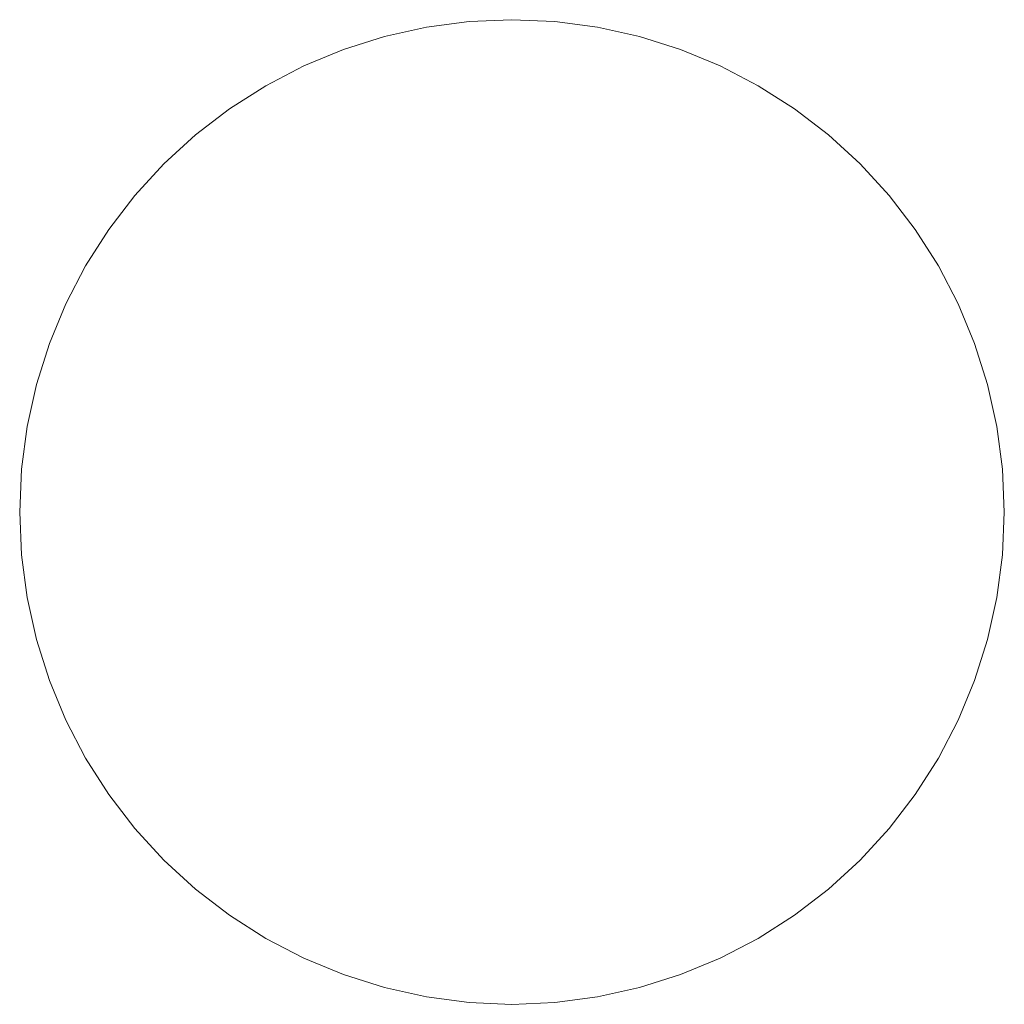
# Model space of a CAD drawing. Header units: millimetres. Extents: x -865 to 866, y -41 to 38.
# Tile 146 of 192: x 446 to 465, y -20 to -2. Entities that reach past the tile are written whole.
import ezdxf

# ---------------------------------------------------------------- set-up
doc = ezdxf.new("R2010")
doc.units = ezdxf.units.MM
doc.header["$LTSCALE"] = 5.08
doc.layers.add('Lighting-LED', color=7, linetype='Continuous', lineweight=5, true_color=0x000000)

# ---------------------------------------------------------------- blocks, each defined once
blk = doc.blocks.new('Group-2-1')
at = {"layer": 'Lighting-LED', "color": 18, "linetype": 'Continuous', "lineweight": 5}
for points, invisible_edges in [([(-25141.795, 11212.431, -183.913), (-25141.003, 11212.607, -183.913), (-25140.199, 11212.713, -183.913), (-25139.388, 11203.448, -183.913)], 12), ([(-25140.199, 11212.713, -180.738), (-25141.003, 11212.607, -180.738), (-25141.795, 11212.431, -180.738), (-25139.388, 11203.448, -180.738)], 12), ([(-25140.199, 11212.713, -180.738), (-25140.199, 11212.713, -183.913), (-25141.003, 11212.607, -183.913), (-25141.003, 11212.607, -180.738)], 5), ([(-25140.199, 11212.713, -183.913), (-25139.388, 11212.748, -183.913), (-25138.578, 11212.713, -183.913), (-25139.388, 11203.448, -183.913)], 12), ([(-25139.388, 11212.748, -180.738), (-25139.388, 11212.748, -183.913), (-25140.199, 11212.713, -183.913), (-25140.199, 11212.713, -180.738)], 5), ([(-25138.578, 11212.713, -180.738), (-25139.388, 11212.748, -180.738), (-25140.199, 11212.713, -180.738), (-25139.388, 11203.448, -180.738)], 12), ([(-25138.578, 11212.713, -180.738), (-25138.578, 11212.713, -183.913), (-25139.388, 11212.748, -183.913), (-25139.388, 11212.748, -180.738)], 5), ([(-25138.578, 11212.713, -183.913), (-25137.773, 11212.607, -183.913), (-25136.981, 11212.431, -183.913), (-25139.388, 11203.448, -183.913)], 12), ([(-25136.981, 11212.431, -180.738), (-25137.773, 11212.607, -180.738), (-25138.578, 11212.713, -180.738), (-25139.388, 11203.448, -180.738)], 12), ([(-25137.773, 11212.607, -180.738), (-25137.773, 11212.607, -183.913), (-25138.578, 11212.713, -183.913), (-25138.578, 11212.713, -180.738)], 5), ([(-25141.003, 11212.607, -180.738), (-25141.003, 11212.607, -183.913), (-25141.795, 11212.431, -183.913), (-25141.795, 11212.431, -180.738)], 5), ([(-25136.981, 11212.431, -180.738), (-25136.981, 11212.431, -183.913), (-25137.773, 11212.607, -183.913), (-25137.773, 11212.607, -180.738)], 5), ([(-25143.318, 11211.877, -183.913), (-25142.569, 11212.188, -183.913), (-25141.795, 11212.431, -183.913), (-25139.388, 11203.448, -183.913)], 12), ([(-25141.795, 11212.431, -180.738), (-25142.569, 11212.188, -180.738), (-25143.318, 11211.877, -180.738), (-25139.388, 11203.448, -180.738)], 12), ([(-25141.795, 11212.431, -180.738), (-25141.795, 11212.431, -183.913), (-25142.569, 11212.188, -183.913), (-25142.569, 11212.188, -180.738)], 5), ([(-25136.981, 11212.431, -183.913), (-25136.207, 11212.188, -183.913), (-25135.458, 11211.877, -183.913), (-25139.388, 11203.448, -183.913)], 12), ([(-25135.458, 11211.877, -180.738), (-25136.207, 11212.188, -180.738), (-25136.981, 11212.431, -180.738), (-25139.388, 11203.448, -180.738)], 12), ([(-25136.207, 11212.188, -180.738), (-25136.207, 11212.188, -183.913), (-25136.981, 11212.431, -183.913), (-25136.981, 11212.431, -180.738)], 5), ([(-25142.569, 11212.188, -180.738), (-25142.569, 11212.188, -183.913), (-25143.318, 11211.877, -183.913), (-25143.318, 11211.877, -180.738)], 5), ([(-25135.458, 11211.877, -180.738), (-25135.458, 11211.877, -183.913), (-25136.207, 11212.188, -183.913), (-25136.207, 11212.188, -180.738)], 5), ([(-25144.722, 11211.066, -183.913), (-25144.038, 11211.502, -183.913), (-25143.318, 11211.877, -183.913), (-25139.388, 11203.448, -183.913)], 12), ([(-25143.318, 11211.877, -180.738), (-25144.038, 11211.502, -180.738), (-25144.722, 11211.066, -180.738), (-25139.388, 11203.448, -180.738)], 12), ([(-25143.318, 11211.877, -180.738), (-25143.318, 11211.877, -183.913), (-25144.038, 11211.502, -183.913), (-25144.038, 11211.502, -180.738)], 5), ([(-25135.458, 11211.877, -183.913), (-25134.738, 11211.502, -183.913), (-25134.054, 11211.066, -183.913), (-25139.388, 11203.448, -183.913)], 12), ([(-25134.054, 11211.066, -180.738), (-25134.738, 11211.502, -180.738), (-25135.458, 11211.877, -180.738), (-25139.388, 11203.448, -180.738)], 12), ([(-25134.738, 11211.502, -180.738), (-25134.738, 11211.502, -183.913), (-25135.458, 11211.877, -183.913), (-25135.458, 11211.877, -180.738)], 5), ([(-25144.038, 11211.502, -180.738), (-25144.038, 11211.502, -183.913), (-25144.722, 11211.066, -183.913), (-25144.722, 11211.066, -180.738)], 5), ([(-25134.054, 11211.066, -180.738), (-25134.054, 11211.066, -183.913), (-25134.738, 11211.502, -183.913), (-25134.738, 11211.502, -180.738)], 5), ([(-25145.964, 11210.024, -183.913), (-25145.366, 11210.573, -183.913), (-25144.722, 11211.066, -183.913), (-25139.388, 11203.448, -183.913)], 12), ([(-25144.722, 11211.066, -180.738), (-25145.366, 11210.573, -180.738), (-25145.964, 11210.024, -180.738), (-25139.388, 11203.448, -180.738)], 12), ([(-25144.722, 11211.066, -180.738), (-25144.722, 11211.066, -183.913), (-25145.366, 11210.573, -183.913), (-25145.366, 11210.573, -180.738)], 5), ([(-25134.054, 11211.066, -183.913), (-25133.41, 11210.573, -183.913), (-25132.812, 11210.024, -183.913), (-25139.388, 11203.448, -183.913)], 12), ([(-25132.812, 11210.024, -180.738), (-25133.41, 11210.573, -180.738), (-25134.054, 11211.066, -180.738), (-25139.388, 11203.448, -180.738)], 12), ([(-25133.41, 11210.573, -180.738), (-25133.41, 11210.573, -183.913), (-25134.054, 11211.066, -183.913), (-25134.054, 11211.066, -180.738)], 5), ([(-25145.366, 11210.573, -180.738), (-25145.366, 11210.573, -183.913), (-25145.964, 11210.024, -183.913), (-25145.964, 11210.024, -180.738)], 5), ([(-25132.812, 11210.024, -180.738), (-25132.812, 11210.024, -183.913), (-25133.41, 11210.573, -183.913), (-25133.41, 11210.573, -180.738)], 5), ([(-25147.006, 11208.783, -183.913), (-25146.512, 11209.426, -183.913), (-25145.964, 11210.024, -183.913), (-25139.388, 11203.448, -183.913)], 12), ([(-25145.964, 11210.024, -180.738), (-25146.512, 11209.426, -180.738), (-25147.006, 11208.783, -180.738), (-25139.388, 11203.448, -180.738)], 12), ([(-25145.964, 11210.024, -180.738), (-25145.964, 11210.024, -183.913), (-25146.512, 11209.426, -183.913), (-25146.512, 11209.426, -180.738)], 5), ([(-25132.812, 11210.024, -183.913), (-25132.264, 11209.426, -183.913), (-25131.77, 11208.783, -183.913), (-25139.388, 11203.448, -183.913)], 12), ([(-25131.77, 11208.783, -180.738), (-25132.264, 11209.426, -180.738), (-25132.812, 11210.024, -180.738), (-25139.388, 11203.448, -180.738)], 12), ([(-25132.264, 11209.426, -180.738), (-25132.264, 11209.426, -183.913), (-25132.812, 11210.024, -183.913), (-25132.812, 11210.024, -180.738)], 5), ([(-25146.512, 11209.426, -180.738), (-25146.512, 11209.426, -183.913), (-25147.006, 11208.783, -183.913), (-25147.006, 11208.783, -180.738)], 5), ([(-25131.77, 11208.783, -180.738), (-25131.77, 11208.783, -183.913), (-25132.264, 11209.426, -183.913), (-25132.264, 11209.426, -180.738)], 5), ([(-25147.817, 11207.379, -183.913), (-25147.442, 11208.098, -183.913), (-25147.006, 11208.783, -183.913), (-25139.388, 11203.448, -183.913)], 12), ([(-25147.006, 11208.783, -180.738), (-25147.442, 11208.098, -180.738), (-25147.817, 11207.379, -180.738), (-25139.388, 11203.448, -180.738)], 12), ([(-25147.006, 11208.783, -180.738), (-25147.006, 11208.783, -183.913), (-25147.442, 11208.098, -183.913), (-25147.442, 11208.098, -180.738)], 5), ([(-25131.77, 11208.783, -183.913), (-25131.334, 11208.098, -183.913), (-25130.959, 11207.379, -183.913), (-25139.388, 11203.448, -183.913)], 12), ([(-25130.959, 11207.379, -180.738), (-25131.334, 11208.098, -180.738), (-25131.77, 11208.783, -180.738), (-25139.388, 11203.448, -180.738)], 12), ([(-25131.334, 11208.098, -180.738), (-25131.334, 11208.098, -183.913), (-25131.77, 11208.783, -183.913), (-25131.77, 11208.783, -180.738)], 5), ([(-25147.442, 11208.098, -180.738), (-25147.442, 11208.098, -183.913), (-25147.817, 11207.379, -183.913), (-25147.817, 11207.379, -180.738)], 5), ([(-25130.959, 11207.379, -180.738), (-25130.959, 11207.379, -183.913), (-25131.334, 11208.098, -183.913), (-25131.334, 11208.098, -180.738)], 5), ([(-25148.371, 11205.855, -183.913), (-25148.127, 11206.629, -183.913), (-25147.817, 11207.379, -183.913), (-25139.388, 11203.448, -183.913)], 12), ([(-25147.817, 11207.379, -180.738), (-25148.127, 11206.629, -180.738), (-25148.371, 11205.855, -180.738), (-25139.388, 11203.448, -180.738)], 12), ([(-25147.817, 11207.379, -180.738), (-25147.817, 11207.379, -183.913), (-25148.127, 11206.629, -183.913), (-25148.127, 11206.629, -180.738)], 5), ([(-25130.959, 11207.379, -183.913), (-25130.649, 11206.629, -183.913), (-25130.405, 11205.855, -183.913), (-25139.388, 11203.448, -183.913)], 12), ([(-25130.405, 11205.855, -180.738), (-25130.649, 11206.629, -180.738), (-25130.959, 11207.379, -180.738), (-25139.388, 11203.448, -180.738)], 12), ([(-25130.649, 11206.629, -180.738), (-25130.649, 11206.629, -183.913), (-25130.959, 11207.379, -183.913), (-25130.959, 11207.379, -180.738)], 5), ([(-25148.127, 11206.629, -180.738), (-25148.127, 11206.629, -183.913), (-25148.371, 11205.855, -183.913), (-25148.371, 11205.855, -180.738)], 5), ([(-25130.405, 11205.855, -180.738), (-25130.405, 11205.855, -183.913), (-25130.649, 11206.629, -183.913), (-25130.649, 11206.629, -180.738)], 5), ([(-25148.653, 11204.259, -183.913), (-25148.547, 11205.063, -183.913), (-25148.371, 11205.855, -183.913), (-25139.388, 11203.448, -183.913)], 12), ([(-25148.371, 11205.855, -180.738), (-25148.547, 11205.063, -180.738), (-25148.653, 11204.259, -180.738), (-25139.388, 11203.448, -180.738)], 12), ([(-25148.371, 11205.855, -180.738), (-25148.371, 11205.855, -183.913), (-25148.547, 11205.063, -183.913), (-25148.547, 11205.063, -180.738)], 5), ([(-25130.405, 11205.855, -183.913), (-25130.229, 11205.063, -183.913), (-25130.123, 11204.259, -183.913), (-25139.388, 11203.448, -183.913)], 12), ([(-25139.388, 11203.448, -180.738), (-25130.123, 11204.259, -180.738), (-25130.229, 11205.063, -180.738), (-25130.405, 11205.855, -180.738)], 9), ([(-25130.229, 11205.063, -180.738), (-25130.229, 11205.063, -183.913), (-25130.405, 11205.855, -183.913), (-25130.405, 11205.855, -180.738)], 5), ([(-25148.547, 11205.063, -180.738), (-25148.547, 11205.063, -183.913), (-25148.653, 11204.259, -183.913), (-25148.653, 11204.259, -180.738)], 5), ([(-25130.123, 11204.259, -180.738), (-25130.123, 11204.259, -183.913), (-25130.229, 11205.063, -183.913), (-25130.229, 11205.063, -180.738)], 5), ([(-25148.653, 11202.638, -183.913), (-25148.688, 11203.448, -183.913), (-25148.653, 11204.259, -183.913), (-25139.388, 11203.448, -183.913)], 12), ([(-25148.653, 11204.259, -180.738), (-25148.653, 11204.259, -183.913), (-25148.688, 11203.448, -183.913), (-25148.688, 11203.448, -180.738)], 5), ([(-25148.653, 11204.259, -180.738), (-25148.688, 11203.448, -180.738), (-25148.653, 11202.638, -180.738), (-25139.388, 11203.448, -180.738)], 12), ([(-25130.123, 11204.259, -183.913), (-25130.088, 11203.448, -183.913), (-25130.123, 11202.638, -183.913), (-25139.388, 11203.448, -183.913)], 12), ([(-25130.123, 11202.638, -180.738), (-25130.088, 11203.448, -180.738), (-25130.123, 11204.259, -180.738), (-25139.388, 11203.448, -180.738)], 12), ([(-25130.088, 11203.448, -180.738), (-25130.088, 11203.448, -183.913), (-25130.123, 11204.259, -183.913), (-25130.123, 11204.259, -180.738)], 5), ([(-25148.688, 11203.448, -180.738), (-25148.688, 11203.448, -183.913), (-25148.653, 11202.638, -183.913), (-25148.653, 11202.638, -180.738)], 5), ([(-25148.371, 11201.041, -183.913), (-25148.547, 11201.833, -183.913), (-25148.653, 11202.638, -183.913), (-25139.388, 11203.448, -183.913)], 12), ([(-25148.653, 11202.638, -180.738), (-25148.547, 11201.833, -180.738), (-25148.371, 11201.041, -180.738), (-25139.388, 11203.448, -180.738)], 12), ([(-25147.817, 11199.518, -183.913), (-25148.127, 11200.268, -183.913), (-25148.371, 11201.041, -183.913), (-25139.388, 11203.448, -183.913)], 12), ([(-25148.371, 11201.041, -180.738), (-25148.127, 11200.268, -180.738), (-25147.817, 11199.518, -180.738), (-25139.388, 11203.448, -180.738)], 12), ([(-25147.006, 11198.114, -183.913), (-25147.442, 11198.798, -183.913), (-25147.817, 11199.518, -183.913), (-25139.388, 11203.448, -183.913)], 12), ([(-25147.817, 11199.518, -180.738), (-25147.442, 11198.798, -180.738), (-25147.006, 11198.114, -180.738), (-25139.388, 11203.448, -180.738)], 12), ([(-25145.964, 11196.872, -183.913), (-25146.512, 11197.47, -183.913), (-25147.006, 11198.114, -183.913), (-25139.388, 11203.448, -183.913)], 12), ([(-25147.006, 11198.114, -180.738), (-25146.512, 11197.47, -180.738), (-25145.964, 11196.872, -180.738), (-25139.388, 11203.448, -180.738)], 12), ([(-25144.722, 11195.83, -183.913), (-25145.366, 11196.324, -183.913), (-25145.964, 11196.872, -183.913), (-25139.388, 11203.448, -183.913)], 12), ([(-25145.964, 11196.872, -180.738), (-25145.366, 11196.324, -180.738), (-25144.722, 11195.83, -180.738), (-25139.388, 11203.448, -180.738)], 12), ([(-25143.318, 11195.02, -183.913), (-25144.038, 11195.394, -183.913), (-25144.722, 11195.83, -183.913), (-25139.388, 11203.448, -183.913)], 12), ([(-25144.722, 11195.83, -180.738), (-25144.038, 11195.394, -180.738), (-25143.318, 11195.02, -180.738), (-25139.388, 11203.448, -180.738)], 12), ([(-25141.795, 11194.465, -183.913), (-25142.569, 11194.709, -183.913), (-25143.318, 11195.02, -183.913), (-25139.388, 11203.448, -183.913)], 12), ([(-25143.318, 11195.02, -180.738), (-25142.569, 11194.709, -180.738), (-25141.795, 11194.465, -180.738), (-25139.388, 11203.448, -180.738)], 12), ([(-25140.199, 11194.184, -183.913), (-25141.003, 11194.29, -183.913), (-25141.795, 11194.465, -183.913), (-25139.388, 11203.448, -183.913)], 12), ([(-25141.795, 11194.465, -180.738), (-25141.003, 11194.29, -180.738), (-25140.199, 11194.184, -180.738), (-25139.388, 11203.448, -180.738)], 12), ([(-25138.578, 11194.184, -183.913), (-25139.388, 11194.148, -183.913), (-25140.199, 11194.184, -183.913), (-25139.388, 11203.448, -183.913)], 12), ([(-25140.199, 11194.184, -180.738), (-25139.388, 11194.148, -180.738), (-25138.578, 11194.184, -180.738), (-25139.388, 11203.448, -180.738)], 12), ([(-25139.388, 11203.448, -183.913), (-25130.123, 11202.638, -183.913), (-25130.229, 11201.833, -183.913), (-25130.405, 11201.041, -183.913)], 9), ([(-25130.405, 11201.041, -183.913), (-25130.649, 11200.268, -183.913), (-25130.959, 11199.518, -183.913), (-25139.388, 11203.448, -183.913)], 12), ([(-25130.959, 11199.518, -183.913), (-25131.334, 11198.798, -183.913), (-25131.77, 11198.114, -183.913), (-25139.388, 11203.448, -183.913)], 12), ([(-25131.77, 11198.114, -183.913), (-25132.264, 11197.47, -183.913), (-25132.812, 11196.872, -183.913), (-25139.388, 11203.448, -183.913)], 12), ([(-25132.812, 11196.872, -183.913), (-25133.41, 11196.324, -183.913), (-25134.054, 11195.83, -183.913), (-25139.388, 11203.448, -183.913)], 12), ([(-25134.054, 11195.83, -183.913), (-25134.738, 11195.394, -183.913), (-25135.458, 11195.02, -183.913), (-25139.388, 11203.448, -183.913)], 12), ([(-25135.458, 11195.02, -183.913), (-25136.207, 11194.709, -183.913), (-25136.981, 11194.465, -183.913), (-25139.388, 11203.448, -183.913)], 12), ([(-25136.981, 11194.465, -183.913), (-25137.773, 11194.29, -183.913), (-25138.578, 11194.184, -183.913), (-25139.388, 11203.448, -183.913)], 12), ([(-25138.578, 11194.184, -180.738), (-25137.773, 11194.29, -180.738), (-25136.981, 11194.465, -180.738), (-25139.388, 11203.448, -180.738)], 12), ([(-25136.981, 11194.465, -180.738), (-25136.207, 11194.709, -180.738), (-25135.458, 11195.02, -180.738), (-25139.388, 11203.448, -180.738)], 12), ([(-25135.458, 11195.02, -180.738), (-25134.738, 11195.394, -180.738), (-25134.054, 11195.83, -180.738), (-25139.388, 11203.448, -180.738)], 12), ([(-25134.054, 11195.83, -180.738), (-25133.41, 11196.324, -180.738), (-25132.812, 11196.872, -180.738), (-25139.388, 11203.448, -180.738)], 12), ([(-25132.812, 11196.872, -180.738), (-25132.264, 11197.47, -180.738), (-25131.77, 11198.114, -180.738), (-25139.388, 11203.448, -180.738)], 12), ([(-25131.77, 11198.114, -180.738), (-25131.334, 11198.798, -180.738), (-25130.959, 11199.518, -180.738), (-25139.388, 11203.448, -180.738)], 12), ([(-25130.959, 11199.518, -180.738), (-25130.649, 11200.268, -180.738), (-25130.405, 11201.041, -180.738), (-25139.388, 11203.448, -180.738)], 12), ([(-25130.405, 11201.041, -180.738), (-25130.229, 11201.833, -180.738), (-25130.123, 11202.638, -180.738), (-25139.388, 11203.448, -180.738)], 12), ([(-25130.123, 11202.638, -180.738), (-25130.123, 11202.638, -183.913), (-25130.088, 11203.448, -183.913), (-25130.088, 11203.448, -180.738)], 5), ([(-25148.653, 11202.638, -180.738), (-25148.653, 11202.638, -183.913), (-25148.547, 11201.833, -183.913), (-25148.547, 11201.833, -180.738)], 5), ([(-25130.229, 11201.833, -180.738), (-25130.229, 11201.833, -183.913), (-25130.123, 11202.638, -183.913), (-25130.123, 11202.638, -180.738)], 5), ([(-25148.547, 11201.833, -180.738), (-25148.547, 11201.833, -183.913), (-25148.371, 11201.041, -183.913), (-25148.371, 11201.041, -180.738)], 5), ([(-25130.405, 11201.041, -180.738), (-25130.405, 11201.041, -183.913), (-25130.229, 11201.833, -183.913), (-25130.229, 11201.833, -180.738)], 5), ([(-25148.371, 11201.041, -180.738), (-25148.371, 11201.041, -183.913), (-25148.127, 11200.268, -183.913), (-25148.127, 11200.268, -180.738)], 5), ([(-25130.649, 11200.268, -180.738), (-25130.649, 11200.268, -183.913), (-25130.405, 11201.041, -183.913), (-25130.405, 11201.041, -180.738)], 5), ([(-25148.127, 11200.268, -180.738), (-25148.127, 11200.268, -183.913), (-25147.817, 11199.518, -183.913), (-25147.817, 11199.518, -180.738)], 5), ([(-25130.959, 11199.518, -180.738), (-25130.959, 11199.518, -183.913), (-25130.649, 11200.268, -183.913), (-25130.649, 11200.268, -180.738)], 5), ([(-25147.817, 11199.518, -180.738), (-25147.817, 11199.518, -183.913), (-25147.442, 11198.798, -183.913), (-25147.442, 11198.798, -180.738)], 5), ([(-25131.334, 11198.798, -180.738), (-25131.334, 11198.798, -183.913), (-25130.959, 11199.518, -183.913), (-25130.959, 11199.518, -180.738)], 5), ([(-25147.442, 11198.798, -180.738), (-25147.442, 11198.798, -183.913), (-25147.006, 11198.114, -183.913), (-25147.006, 11198.114, -180.738)], 5), ([(-25131.77, 11198.114, -180.738), (-25131.77, 11198.114, -183.913), (-25131.334, 11198.798, -183.913), (-25131.334, 11198.798, -180.738)], 5), ([(-25147.006, 11198.114, -180.738), (-25147.006, 11198.114, -183.913), (-25146.512, 11197.47, -183.913), (-25146.512, 11197.47, -180.738)], 5), ([(-25132.264, 11197.47, -180.738), (-25132.264, 11197.47, -183.913), (-25131.77, 11198.114, -183.913), (-25131.77, 11198.114, -180.738)], 5), ([(-25146.512, 11197.47, -180.738), (-25146.512, 11197.47, -183.913), (-25145.964, 11196.872, -183.913), (-25145.964, 11196.872, -180.738)], 5), ([(-25132.812, 11196.872, -180.738), (-25132.812, 11196.872, -183.913), (-25132.264, 11197.47, -183.913), (-25132.264, 11197.47, -180.738)], 5), ([(-25145.964, 11196.872, -180.738), (-25145.964, 11196.872, -183.913), (-25145.366, 11196.324, -183.913), (-25145.366, 11196.324, -180.738)], 5), ([(-25133.41, 11196.324, -180.738), (-25133.41, 11196.324, -183.913), (-25132.812, 11196.872, -183.913), (-25132.812, 11196.872, -180.738)], 5), ([(-25145.366, 11196.324, -180.738), (-25145.366, 11196.324, -183.913), (-25144.722, 11195.83, -183.913), (-25144.722, 11195.83, -180.738)], 5), ([(-25134.054, 11195.83, -180.738), (-25134.054, 11195.83, -183.913), (-25133.41, 11196.324, -183.913), (-25133.41, 11196.324, -180.738)], 5), ([(-25144.722, 11195.83, -180.738), (-25144.722, 11195.83, -183.913), (-25144.038, 11195.394, -183.913), (-25144.038, 11195.394, -180.738)], 5), ([(-25134.738, 11195.394, -180.738), (-25134.738, 11195.394, -183.913), (-25134.054, 11195.83, -183.913), (-25134.054, 11195.83, -180.738)], 5), ([(-25144.038, 11195.394, -180.738), (-25144.038, 11195.394, -183.913), (-25143.318, 11195.02, -183.913), (-25143.318, 11195.02, -180.738)], 5), ([(-25135.458, 11195.02, -180.738), (-25135.458, 11195.02, -183.913), (-25134.738, 11195.394, -183.913), (-25134.738, 11195.394, -180.738)], 5), ([(-25143.318, 11195.02, -180.738), (-25143.318, 11195.02, -183.913), (-25142.569, 11194.709, -183.913), (-25142.569, 11194.709, -180.738)], 5), ([(-25136.207, 11194.709, -180.738), (-25136.207, 11194.709, -183.913), (-25135.458, 11195.02, -183.913), (-25135.458, 11195.02, -180.738)], 5), ([(-25142.569, 11194.709, -180.738), (-25142.569, 11194.709, -183.913), (-25141.795, 11194.465, -183.913), (-25141.795, 11194.465, -180.738)], 5), ([(-25136.981, 11194.465, -180.738), (-25136.981, 11194.465, -183.913), (-25136.207, 11194.709, -183.913), (-25136.207, 11194.709, -180.738)], 5), ([(-25141.795, 11194.465, -180.738), (-25141.795, 11194.465, -183.913), (-25141.003, 11194.29, -183.913), (-25141.003, 11194.29, -180.738)], 5), ([(-25137.773, 11194.29, -180.738), (-25137.773, 11194.29, -183.913), (-25136.981, 11194.465, -183.913), (-25136.981, 11194.465, -180.738)], 5), ([(-25141.003, 11194.29, -180.738), (-25141.003, 11194.29, -183.913), (-25140.199, 11194.184, -183.913), (-25140.199, 11194.184, -180.738)], 5), ([(-25138.578, 11194.184, -180.738), (-25138.578, 11194.184, -183.913), (-25137.773, 11194.29, -183.913), (-25137.773, 11194.29, -180.738)], 5), ([(-25140.199, 11194.184, -180.738), (-25140.199, 11194.184, -183.913), (-25139.388, 11194.148, -183.913), (-25139.388, 11194.148, -180.738)], 5), ([(-25139.388, 11194.148, -180.738), (-25139.388, 11194.148, -183.913), (-25138.578, 11194.184, -183.913), (-25138.578, 11194.184, -180.738)], 5)]:
    blk.add_3dface(points, dxfattribs=dict(at, invisible_edges=invisible_edges))
at = {"layer": 'Lighting-LED', "color": 0, "flags": 1}
for tag in ['Yoke', 'Weight', 'Weight', 'Wattage', '3D_Symbol_Name', 'Candlepower', 'Body', 'Model_Name', 'Beam_Angle', 'Field_Angle', 'Remarks', 'Beam_Angle_2', 'Field_Angle_2', 'Num_Channels', 'Frame_Size', 'Device_Type', 'FixtureID', 'Frame_Size', 'Base', 'Lens', 'Inst_Type', 'Lamp']:
    blk.add_attdef(tag, (-10856.953, 14479.05), '', height=0.18, dxfattribs=at)

msp = doc.modelspace()

# ---------------------------------------------------------------- block references
at = {"layer": 'Lighting-LED', "color": 7}
msp.add_blockref('Group-2-1', (25595.113, -11214.53), dxfattribs=at)

doc.saveas('drawing.dxf')
